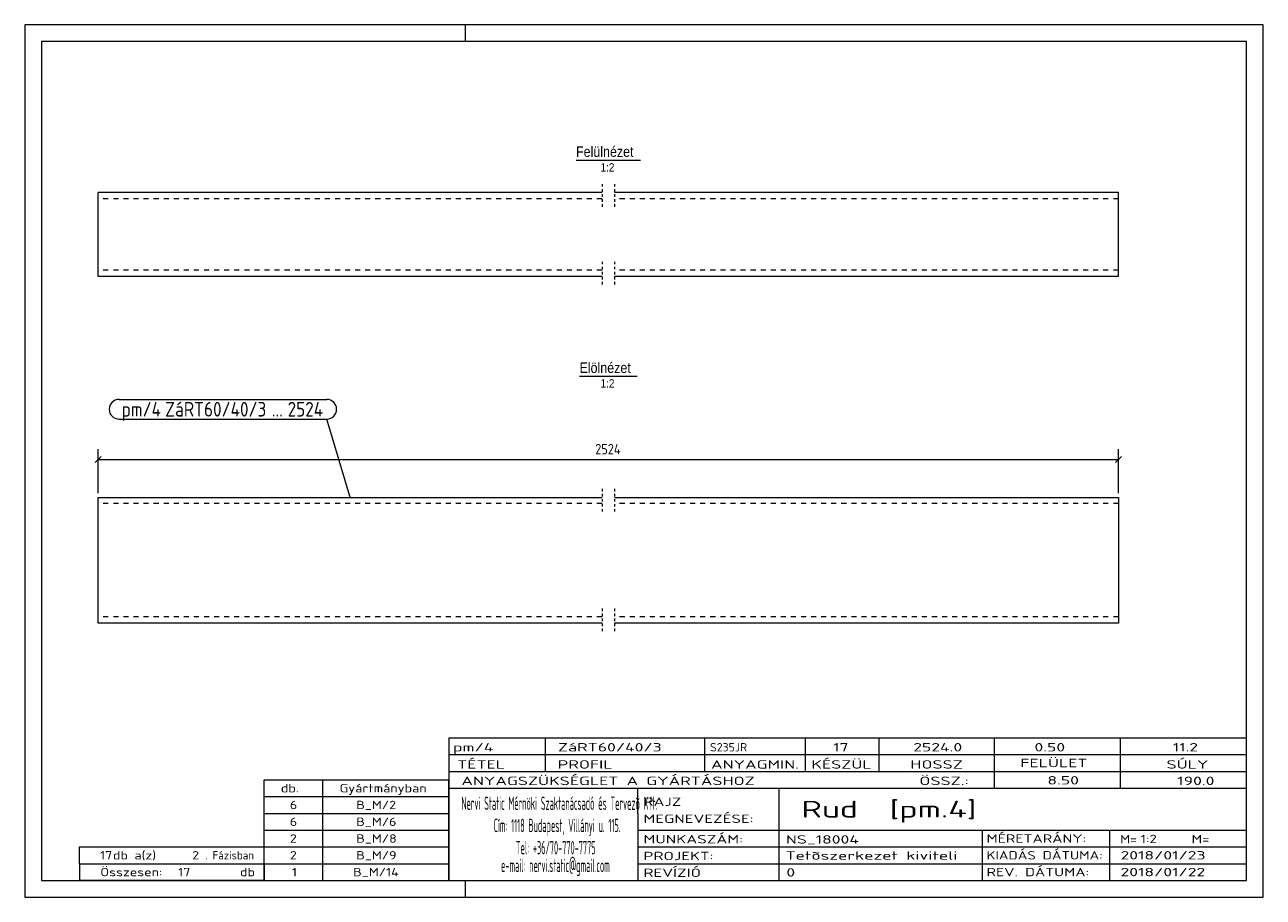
# Model space of a CAD drawing. Header units: millimetres. Extents: x 1 to 296, y 1 to 209.
import ezdxf

# ---------------------------------------------------------------- set-up
doc = ezdxf.new("R2010")
doc.units = ezdxf.units.MM
doc.header["$LTSCALE"] = 0.6
for name, pattern in [('XKITLINE00', [0]), ('XKITLINE01', [4, 1, -1, 1, -1]), ('XKITLINE02', [4, 2, -2])]:
    doc.linetypes.add(name, pattern=pattern)
for name, color, linetype, lineweight in [('DrawingSheet', 5, 'Continuous', 0), ('OtherObjectType', 1, 'Continuous', 0), ('Part', 2, 'Continuous', 0), ('PartMark', 3, 'Continuous', 0), ('Z-DIMENSIONS', 1, 'Continuous', 0)]:
    doc.layers.add(name, color=color, linetype=linetype, lineweight=lineweight)
doc.styles.add('ARIAL', font='ARIAL.TTF')
doc.styles.add('ISOCPEUR', font='ISOCPEUR.TTF')

msp = doc.modelspace()

# ---------------------------------------------------------------- linework, layer by layer
at = {"layer": 'DrawingSheet', "color": 2, "linetype": 'XKITLINE00', "lineweight": 0}
for p, q in [((296, 209), (1, 209)), ((1, 209), (1, 1)), ((106, 205), (106, 209)), ((296, 1), (296, 209)), ((106, 1), (106, 5)), ((1, 1), (296, 1))]:
    msp.add_line(p, q, dxfattribs=at)
at = {"layer": 'DrawingSheet', "color": 3, "linetype": 'XKITLINE00', "lineweight": 0}
for p, q in [((292, 205), (5, 205)), ((5, 205), (5, 5)), ((292, 5), (292, 205)), ((5, 5), (292, 5))]:
    msp.add_line(p, q, dxfattribs=at)
at = {"layer": 'OtherObjectType', "color": 6, "linetype": 'XKITLINE00', "lineweight": 0}
for p, q in [((132.31, 176.75), (147.69, 176.75)), ((133.14, 125.24), (146.86, 125.24))]:
    msp.add_line(p, q, dxfattribs=at)
at = {"layer": 'OtherObjectType', "color": 7, "linetype": 'XKITLINE00', "lineweight": 0}
for p, q in [((102, 39), (292, 39)), ((102, 39), (102, 35)), ((102, 39), (292, 39)), ((125, 35), (125, 39)), ((163, 35), (163, 39)), ((187, 35), (187, 39)), ((204.5, 35), (204.5, 39)), ((232, 35), (232, 39)), ((262, 35), (262, 39)), ((292, 35), (292, 39)), ((102, 35), (292, 35)), ((102, 35), (102, 5)), ((102, 35), (292, 35)), ((125, 31), (125, 35)), ((163, 31), (163, 35)), ((187, 31), (187, 35)), ((204.5, 31), (204.5, 35)), ((232, 31), (232, 35)), ((262, 31), (262, 35)), ((292, 31), (292, 35)), ((102, 31), (292, 31)), ((232, 27), (232, 31)), ((262, 27), (262, 31)), ((292, 27), (292, 31)), ((58, 29), (102, 29)), ((58, 25), (58, 29)), ((72, 25), (72, 29)), ((102, 25), (102, 29)), ((102, 27), (292, 27)), ((147, 21), (147, 27)), ((180.7, 17), (180.7, 27)), ((292, 21), (292, 27)), ((58, 25), (102, 25)), ((58, 21), (58, 25)), ((72, 21), (72, 25)), ((102, 21), (102, 25)), ((58, 21), (102, 21)), ((58, 17), (58, 21)), ((72, 17), (72, 21)), ((102, 17), (102, 21)), ((147, 21), (147, 5)), ((292, 17), (292, 21)), ((58, 17), (102, 17)), ((58, 13), (58, 17)), ((72, 13), (72, 17)), ((102, 13), (102, 17)), ((147, 17), (292, 17)), ((180.7, 5), (180.7, 17)), ((229.16, 13), (229.16, 17)), ((259.5, 5), (259.5, 17)), ((292, 13), (292, 17)), ((14, 9), (14, 13)), ((14, 13), (58, 13)), ((14, 13), (58, 13)), ((58, 9), (58, 13)), ((58, 13), (102, 13)), ((58, 9), (58, 13)), ((72, 9), (72, 13)), ((102, 9), (102, 13)), ((147, 13), (292, 13)), ((229.16, 5), (229.16, 13)), ((292, 9), (292, 13)), ((14, 9), (58, 9)), ((14, 9), (14, 5)), ((14, 9), (58, 9)), ((58, 9), (58, 5)), ((58, 9), (102, 9)), ((58, 5), (58, 9)), ((72, 5), (72, 9)), ((102, 5), (102, 9)), ((147, 9), (292, 9)), ((292, 5), (292, 9)), ((58, 5), (14, 5)), ((58, 5), (102, 5)), ((102, 5), (292, 5)), ((139.5, 5), (292, 5))]:
    msp.add_line(p, q, dxfattribs=at)
at = {"layer": 'Part', "color": 2, "linetype": 'XKITLINE00', "lineweight": 0}
for p, q in [((18.5, 149), (18.5, 169)), ((138.5, 169), (18.5, 169)), ((261.5, 169), (141.5, 169)), ((261.5, 149), (261.5, 169)), ((138.5, 149), (18.5, 149)), ((261.5, 149), (141.5, 149)), ((18.5, 66.33), (18.5, 96.33)), ((18.5, 96.33), (138.5, 96.33)), ((141.5, 96.33), (261.5, 96.33)), ((261.5, 96.33), (261.5, 66.33)), ((138.5, 66.33), (18.5, 66.33)), ((261.5, 66.33), (141.5, 66.33))]:
    msp.add_line(p, q, dxfattribs=at)
at = {"layer": 'Part', "color": 2, "linetype": 'XKITLINE01', "lineweight": 0}
for p, q in [((138.5, 171), (138.5, 165.5)), ((141.51, 171), (141.51, 165.5)), ((138.5, 152.5), (138.5, 146.99)), ((141.51, 152.5), (141.51, 146.99)), ((138.5, 98.34), (138.5, 92.83)), ((141.51, 98.34), (141.51, 92.83)), ((138.5, 69.83), (138.5, 64.33)), ((141.51, 69.83), (141.51, 64.33))]:
    msp.add_line(p, q, dxfattribs=at)
at = {"layer": 'Part', "color": 7, "linetype": 'XKITLINE02', "lineweight": 0}
for p, q in [((138.5, 167.5), (18.5, 167.5)), ((261.5, 167.5), (141.5, 167.5)), ((138.5, 150.5), (18.5, 150.5)), ((261.5, 150.5), (141.5, 150.5)), ((138.5, 94.83), (18.5, 94.83)), ((261.5, 94.83), (141.5, 94.83)), ((138.5, 67.83), (18.5, 67.83)), ((261.5, 67.83), (141.5, 67.83))]:
    msp.add_line(p, q, dxfattribs=at)
at = {"layer": 'PartMark', "color": 7, "linetype": 'XKITLINE00', "lineweight": 0}
for p, q in [((23.46, 119.69), (72.93, 119.69)), ((23.46, 114.99), (72.93, 114.99)), ((78.62, 96.09), (72.93, 114.99))]:
    msp.add_line(p, q, dxfattribs=at)
for centre, start, end in [((23.46, 117.34), 90, 270), ((72.93, 117.34), 270, 90)]:
    msp.add_arc(centre, 2.35, start, end, dxfattribs=at)
at = {"layer": 'Z-DIMENSIONS', "color": 7, "linetype": 'XKITLINE00', "lineweight": 0}
for p, q in [((18.5, 97.33), (18.5, 107.83)), ((261.5, 97.33), (261.5, 107.83)), ((19.21, 106.04), (17.79, 104.63)), ((18.5, 105.33), (261.5, 105.33)), ((262.21, 106.04), (260.79, 104.63))]:
    msp.add_line(p, q, dxfattribs=at)
at = {"layer": 'Z-DIMENSIONS', "color": 3}
for p in [(18.5, 105.33), (261.5, 105.33)]:
    msp.add_point(p, dxfattribs=at)

# ---------------------------------------------------------------- texts
at = {"layer": 'OtherObjectType', "color": 6, "style": 'ARIAL', "width": 0.85}
for s, height, p in [('Felülnézet', 2.5, (132.31, 177.5)), ('1:2', 2, (138.15, 174)), ('Elölnézet', 2.5, (133.14, 125.99)), ('1:2', 2, (138.15, 122.49))]:
    msp.add_text(s, height=height, dxfattribs=at).set_placement(p)
at = {"layer": 'OtherObjectType', "color": 7, "style": 'ISOCPEUR'}
for s, height, width, p in [('pm/4', 2, 1.525501, (103, 35.76)), ('ZáRT60/40/3', 2, 1.525501, (128, 35.76)), ('S235JR', 2, 1.02, (164.22, 35.76)), ('17', 2, 1.525501, (193.55, 35.76)), ('2524.0', 2, 1.525501, (212.62, 35.76)), ('0.50', 2, 1.525501, (241.51, 35.76)), ('11.2', 2, 1.525501, (274.45, 35.76)), ('TÉTEL', 2, 1.525501, (104, 31.66)), ('PROFIL', 2, 1.525501, (127.96, 31.66)), ('ANYAGMIN.', 2, 1.525501, (164.47, 31.66)), ('KÉSZÜL', 2, 1.525501, (188.37, 31.66)), ('HOSSZ', 2, 1.525501, (211.96, 31.66)), ('FELÜLET', 2, 1.525501, (238.13, 32)), ('SÚLY', 2, 1.525501, (272.96, 31.66)), ('ANYAGSZÜKSÉGLET A GYÁRTÁSHOZ', 2, 1.525501, (105, 27.75)), ('ÖSSZ.:', 2, 1.525501, (214.1, 27.75)), ('8.50', 2, 1.525501, (244.59, 27.88)), ('190.0', 2, 1.525501, (275.52, 27.75)), ('db.', 2, 1.211571, (62, 26)), ('Gyártmányban', 2, 1.211571, (76, 26)), ('6', 2, 1.211571, (64.14, 22)), ('B_M/2', 2, 1.211571, (79.96, 22)), ('Nervi Static Mérnöki\xa0Szaktanácsadó\xa0és\xa0Tervezõ Kft.', 3.1765, 0.403093, (105, 21.82)), ('RAJZ', 2, 1.445, (148.38, 22.78)), ('Rud  [pm.4]', 4, 1.474651, (186, 20)), ('MEGNEVEZÉSE:', 2, 1.445, (148.38, 18.72)), ('6', 2, 1.211571, (64.14, 18)), ('B_M/6', 2, 1.211571, (79.96, 18)), ('Cím:\xa01118 Budapest, Villányi u. 115.', 3.1765, 0.403093, (112.69, 16.53)), ('2', 2, 1.211571, (64.14, 14)), ('B_M/8', 2, 1.211571, (79.96, 14)), ('MUNKASZÁM:', 2, 1.445, (148.38, 13.84)), ('NS_18004', 2, 1.525501, (182.28, 13.78)), ('MÉRETARÁNY:', 2, 1.36, (230.1, 14)), ('M=', 2, 1.211571, (261.91, 13.84)), ('1:2', 2, 1.275, (266.79, 13.9)), ('M=', 2, 1.275, (278.95, 13.87)), ('17', 2, 1.211571, (18.92, 10)), ('db a(z)', 2, 1.211571, (22, 10)), ('2', 2, 1.211571, (40.86, 10)), ('. Fázisban', 2, 0.935, (44, 10)), ('2', 2, 1.211571, (64.14, 10)), ('B_M/9', 2, 1.211571, (79.96, 10)), ('Tel:\xa0+36/70-770-7775', 3.1765, 0.403093, (117.97, 11.24)), ('PROJEKT:', 2, 1.445, (148.38, 9.84)), ('Tetõszerkezet kiviteli ', 2, 1.525501, (182.2, 9.94)), ('KIADÁS DÁTUMA:', 2, 1.275, (230.1, 10)), ('2018/01/23', 2, 1.525501, (262, 10)), ('e-mail:\xa0nervi.static@gmail.com', 3.1765, 0.403093, (114.45, 7)), ('Összesen:            db', 2, 1.211571, (19, 6)), ('17', 2, 1.211571, (37.53, 6)), ('1', 2, 1.211571, (64.63, 6)), ('B_M/14', 2, 1.211571, (79.22, 6)), ('REVÍZIÓ', 2, 1.445, (148.38, 5.84)), ('0', 2, 1.525501, (182.41, 5.92)), ('REV. DÁTUMA:', 2, 1.36, (230.1, 6)), ('2018/01/22', 2, 1.525501, (262, 6))]:
    msp.add_text(s, height=height, dxfattribs=dict(at, width=width)).set_placement(p)
at = {"layer": 'PartMark', "color": 3, "style": 'ISOCPEUR', "width": 0.85}
for s, p in [('pm/4', (24.06, 115.59)), ('ZáRT60/40/3', (34.44, 115.59)), ('2524', (63.61, 115.59)), ('...', (59.85, 115.59))]:
    msp.add_text(s, height=3.5, dxfattribs=at).set_placement(p)
at = {"layer": 'Z-DIMENSIONS', "color": 3, "style": 'ISOCPEUR', "width": 0.85}
msp.add_text('2524', height=2.5, dxfattribs=at).set_placement((136.88, 106.58))

doc.saveas('drawing.dxf')
